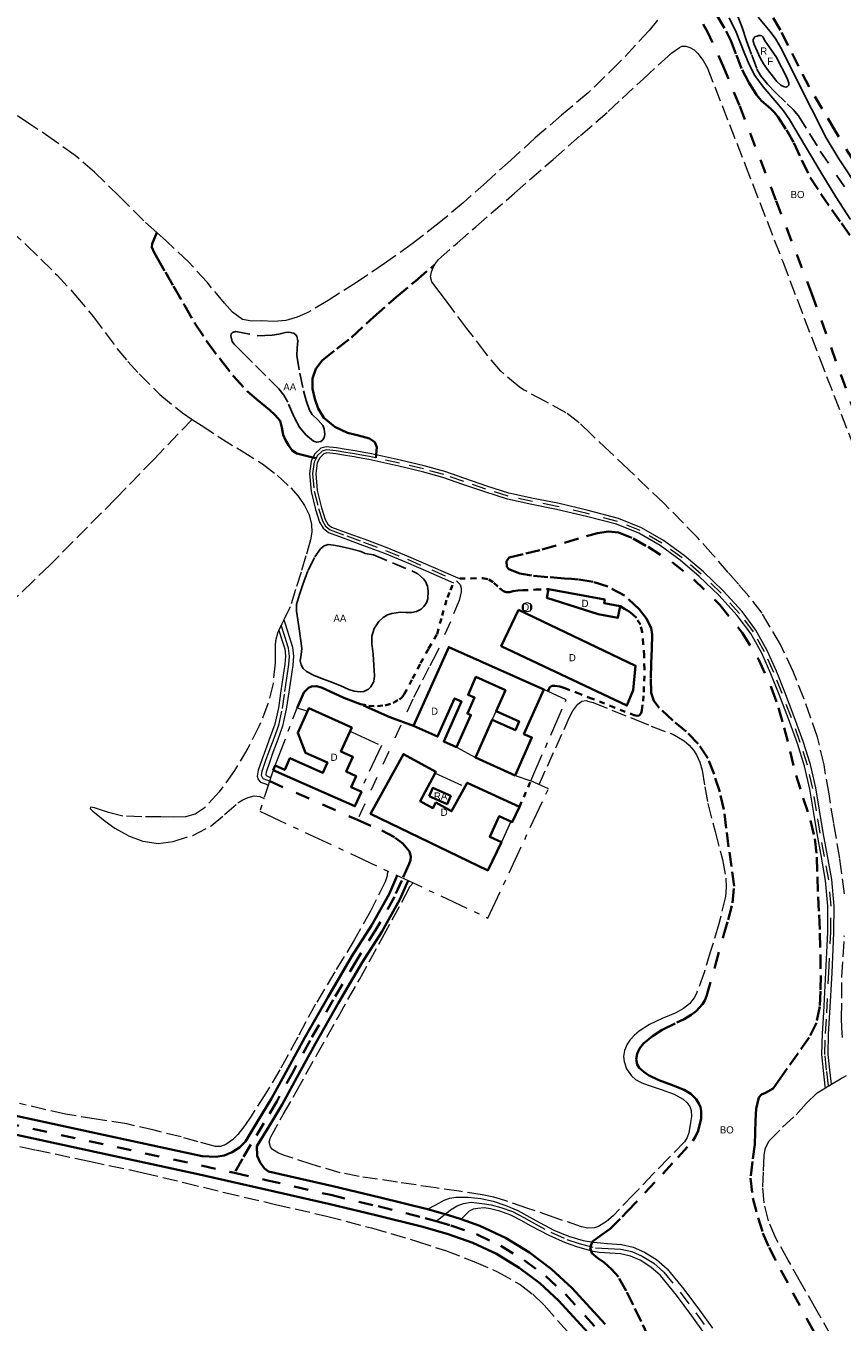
# Model space of a CAD drawing. Header units: metres. Extents: x 397317 to 400830, y 4588008 to 4590370.
# Tile 22 of 88: x 397915 to 398199, y 4588727 to 4589177. Entities that reach past the tile are written whole.
import ezdxf
from ezdxf.enums import TextEntityAlignment as Align

# ---------------------------------------------------------------- set-up
doc = ezdxf.new("R2010")
doc.units = ezdxf.units.M
doc.header["$MEASUREMENT"] = 0
for name, pattern in [('bt5mv20_nopinta', [10, 5, -5]), ('bt5mv20_tapia', [17.375, 10, -2.75, 1.875, -2.75]), ('bt5mv20_tlin1', [7, 5.25, -1.75]), ('bt5mv20_tlin6', [19.375, 10, -1.875, 1.875, -1.875, 1.875, -1.875]), ('bt5mv20_tlin7', [3.75, 1.875, -1.875])]:
    doc.linetypes.add(name, pattern=pattern)
for name, color, linetype, lineweight in [('ARB01_CN', 7, 'Continuous', 15), ('ARB01_LN', 7, 'Continuous', 15), ('COB01_CN', 7, 'Continuous', 15), ('COB01_LN', 7, 'Continuous', 15), ('DIP01_CN', 7, 'Continuous', 15), ('DIP01_LN', 7, 'Continuous', 15), ('EDI01_CN', 7, 'Continuous', 15), ('EDI01_LN', 7, 'Continuous', 15), ('ESP01_LN', 7, 'Continuous', 15), ('ESP02_LN', 7, 'Continuous', 15), ('FLU06_LN', 7, 'Continuous', 15), ('MAI01_CN', 7, 'Continuous', 15), ('MAI01_LN', 7, 'Continuous', 15), ('PAR01_LN', 7, 'Continuous', 15), ('RAI01_CN', 7, 'Continuous', 15), ('RAI01_LN', 7, 'Continuous', 15), ('RAM01_CN', 7, 'Continuous', 15), ('TAN01_LN', 7, 'Continuous', 15), ('VIA01_LN', 7, 'Continuous', 15), ('VIA04_LN', 7, 'Continuous', 15), ('VIA16_LN', 7, 'Continuous', 15), ('VIA19_LN', 7, 'Continuous', 15), ('VIA21_LN', 7, 'Continuous', 15), ('VIA23_LN', 7, 'Continuous', 15)]:
    doc.layers.add(name, color=color, linetype=linetype, lineweight=lineweight)
doc.styles.add('034', font='txt')

msp = doc.modelspace()

# ---------------------------------------------------------------- linework, layer by layer
at = {"layer": 'ARB01_LN', "color": 3, "linetype": 'bt5mv20_nopinta', "lineweight": 25}
for points in [[(397995.81, 4589069.47, 130.41), (397998.38, 4589069.57, 130.47), (398000.95, 4589069.67, 130.53), (398003.28, 4589070.1, 130.55), (398005.58, 4589070.62, 130.59), (398006.73, 4589070.7, 130.89), (398008.33, 4589070.44, 131.9), (398008.99, 4589070.03, 132.4), (398009.49, 4589069.36, 132.74), (398009.91, 4589067.7, 133.15), (398009.67, 4589065.13, 133.73), (398009.56, 4589062.6, 134.36), (398010.61, 4589056.45, 136.22), (398011.85, 4589050.3, 138.03), (398012.79, 4589046.95, 138.9), (398013.97, 4589043.64, 139.61), (398014.89, 4589042.14, 139.9), (398016.85, 4589040.23, 140.31), (398018.59, 4589038.28, 140.7), (398019.08, 4589037.14, 140.88), (398019.28, 4589035.15, 141.12), (398019.06, 4589034.18, 141.24), (398018.57, 4589033.34, 141.34), (398017.86, 4589032.79, 141.4), (398016.49, 4589032.47, 141.4), (398015.29, 4589032.83, 141.34), (398012.73, 4589035.08, 141.09), (398010.49, 4589037.76, 140.58), (398008.64, 4589041.14, 139.73), (398006.39, 4589046.37, 138.32), (398005.06, 4589048.82, 137.63), (398003.32, 4589051, 137.01), (397998.75, 4589055.58, 135.69), (397994.17, 4589060.16, 134.39), (397990.99, 4589063.34, 133.53), (397987.81, 4589066.53, 132.63), (397987.1, 4589067.55, 132.36), (397986.55, 4589069.45, 131.84), (397986.68, 4589070.22, 131.56), (397987.2, 4589070.66, 131.27), (397988.3, 4589070.98, 130.85), (397995.81, 4589069.47, 130.41)], [(398036.23, 4588993.33, 150.19), (398042.85, 4588990.55, 151.09), (398049.48, 4588987.78, 151.99), (398051.63, 4588986.68, 152.29), (398053.59, 4588985.03, 152.59), (398054.32, 4588984.02, 152.82), (398054.94, 4588982.41, 153.32), (398055.18, 4588980.76, 153.64), (398055.07, 4588978.05, 153.72), (398054.6, 4588976.68, 153.73), (398053.72, 4588975.37, 153.73), (398052.76, 4588974.48, 153.73), (398051.21, 4588973.69, 153.72), (398049.55, 4588973.31, 153.69), (398047.59, 4588973.34, 153.49), (398045.64, 4588973.4, 153.3), (398042.58, 4588972.94, 153.25), (398041.09, 4588972.44, 153.24), (398039.61, 4588971.59, 153.23), (398038.03, 4588970.2, 153.23), (398036.41, 4588967.78, 153.23), (398035.66, 4588965.05, 153.23), (398035.61, 4588962.54, 153.24), (398036.03, 4588958.78, 153.26), (398036.32, 4588955.02, 153.27), (398036.52, 4588951.23, 153.27), (398036.27, 4588949.35, 153.27), (398035.31, 4588947.48, 153.27), (398034.51, 4588946.67, 153.27), (398032.88, 4588945.87, 153.27), (398031.53, 4588945.69, 153.26), (398029.48, 4588945.93, 153.25), (398027.57, 4588946.54, 153.24), (398024.79, 4588947.75, 153.14), (398022, 4588948.95, 152.86), (398018.81, 4588950.15, 152.37), (398015.62, 4588951.38, 151.82), (398012.9, 4588952.79, 151.33), (398011.79, 4588953.78, 151.07), (398011, 4588955.07, 150.79), (398010.75, 4588956.49, 150.47), (398011.07, 4588958.64, 149.92), (398011.23, 4588960.78, 149.37), (398010.78, 4588964.22, 148.48), (398010.32, 4588967.66, 147.98), (398009.84, 4588970.7, 147.97), (398009.41, 4588973.75, 147.96), (398009.48, 4588976.08, 147.95), (398010.42, 4588979.55, 147.95), (398011.67, 4588983.01, 147.94), (398013.43, 4588987.93, 147.72), (398015.76, 4588992.68, 147.43), (398017.78, 4588995.47, 147.52), (398019.02, 4588996.47, 147.68), (398020.42, 4588996.91, 147.9), (398022.31, 4588996.74, 148.48), (398024.23, 4588996.3, 149.06), (398027.87, 4588995.57, 149.61), (398031.44, 4588994.57, 149.85), (398032.35, 4588994.21, 149.85), (398033.27, 4588993.85, 149.85), (398036.23, 4588993.33, 150.19)]]:
    msp.add_polyline3d(points, dxfattribs=at)
at = {"layer": 'COB01_LN', "color": 92, "linetype": 'bt5mv20_nopinta', "lineweight": 35}
for points in [[(398155.75, 4589180.77, 125.21), (398158.87, 4589175.41, 125.2), (398160.45, 4589172.15, 125.2), (398162.37, 4589167.05, 125.2), (398164.38, 4589161.97, 125.2), (398166.69, 4589157.49, 125.2), (398169.37, 4589153.23, 125.19), (398171.14, 4589151.2, 125.16), (398174.19, 4589148.5, 125.06), (398175.65, 4589147.1, 125.02), (398176.93, 4589145.54, 125), (398179.75, 4589141.12, 125.04), (398182.31, 4589136.54, 125.08), (398185.1, 4589130.49, 125.08), (398188.08, 4589124.55, 125.07), (398191.72, 4589118.85, 125.06), (398195.56, 4589113.27, 125.05), (398198.91, 4589108.58, 125.05), (398202.26, 4589103.9, 125.05)], [(398203.2, 4589130.14, 124.92), (398196.68, 4589140.79, 124.86), (398192.15, 4589148.38, 124.95), (398187.71, 4589156.02, 125.05), (398183.98, 4589163.19, 124.95), (398180.38, 4589170.43, 124.85), (398177.66, 4589175.74, 124.92), (398174.68, 4589180.91, 124.99)], [(398203.75, 4589041.88, 128.96), (398188.74, 4589083.74, 129.36), (398176.11, 4589116.65, 129.57), (398163.43, 4589149.54, 129.74), (398158.18, 4589162.35, 129.77), (398152.5, 4589174.97, 129.7), (398150.86, 4589177.8, 129.56)], [(398130.58, 4588771.59, 153.1), (398136.75, 4588778.16, 152.55), (398142, 4588783.81, 152.16), (398147.19, 4588789.59, 151.88), (398148.1, 4588790.91, 151.85), (398149.03, 4588793.15, 151.85), (398149.7, 4588795.48, 151.82), (398150.08, 4588797.23, 151.75), (398150.17, 4588799.95, 151.61), (398149.9, 4588801.3, 151.54), (398149.37, 4588802.59, 151.49), (398148.37, 4588804.11, 151.44), (398146.49, 4588805.96, 151.38), (398144.24, 4588807.39, 151.34), (398139.8, 4588809.08, 151.3), (398135.36, 4588810.66, 151.28), (398131.81, 4588812.48, 151.28), (398130.15, 4588813.62, 151.28), (398128.58, 4588815.05, 151.28), (398127.87, 4588816.14, 151.28), (398127.51, 4588818.02, 151.28), (398127.83, 4588819.83, 151.28), (398128.73, 4588821.71, 151.45), (398130.08, 4588823.4, 151.72), (398133.25, 4588825.99, 152.14), (398136.57, 4588828.22, 152.56), (398141.62, 4588830.74, 152.97), (398144.19, 4588831.95, 153.08), (398146.66, 4588833.42, 153.13), (398148.38, 4588834.75, 153.13), (398150.61, 4588837.1, 153.1), (398151.45, 4588838.45, 153.09), (398152.02, 4588839.91, 153.1), (398154.97, 4588850.43, 153.29), (398157.91, 4588860.95, 153.48), (398159.47, 4588866.49, 153.48), (398161.07, 4588872.31, 153.48), (398161.62, 4588878.17, 153.48), (398160.71, 4588884.99, 153.49), (398159.66, 4588891.82, 153.51), (398158.85, 4588898.31, 153.54), (398158.02, 4588904.81, 153.58), (398156.61, 4588910.99, 153.62), (398154.61, 4588917.06, 153.64), (398152.41, 4588922.66, 153.64), (398149.13, 4588927.67, 153.64), (398144.93, 4588931.93, 153.64), (398140.24, 4588935.74, 153.64), (398135.58, 4588940.16, 153.54), (398133.71, 4588942.59, 153.47), (398132.76, 4588945.4, 153.42), (398132.61, 4588950.53, 153.38), (398132.78, 4588955.67, 153.36), (398132.97, 4588960.63, 153.36), (398133.1, 4588965.59, 153.36), (398132.72, 4588968, 153.36), (398131.06, 4588971.35, 153.36), (398128.56, 4588974.48, 153.36), (398123.49, 4588979.15, 153.28), (398117.65, 4588982.27, 153.12), (398112.56, 4588983.9, 152.49), (398107.36, 4588984.78, 152.11), (398105, 4588984.95, 152.27), (398102.63, 4588985.12, 152.43), (398096.87, 4588985.61, 152.43), (398091.11, 4588986.1, 152.43), (398087.1, 4588986.9, 152.38), (398083.24, 4588988.4, 152.04), (398082.56, 4588989.21, 151.87), (398082.48, 4588991.12, 151.59), (398083.43, 4588992.4, 151.31), (398089.17, 4588993.79, 150.34), (398094.9, 4588995.16, 149.36), (398102.64, 4588997.51, 147.78), (398110.3, 4588999.85, 145.89), (398114.1, 4589000.91, 144.37), (398117.89, 4589001.46, 142.87), (398121.34, 4589001.05, 142.04), (398126.54, 4588998.97, 140.97), (398131.72, 4588996.06, 140.13), (398140.04, 4588990.79, 138.89), (398147.61, 4588984.79, 137.74), (398156.65, 4588975.97, 136.34), (398164.51, 4588966.08, 135.29), (398170.19, 4588956.8, 134.91), (398174.64, 4588946.95, 134.82), (398176.99, 4588940.13, 134.83), (398179.03, 4588933.24, 134.82), (398181.08, 4588924.91, 134.72), (398183.14, 4588916.59, 134.57), (398185.65, 4588908.78, 134.31), (398188.16, 4588900.93, 134.03), (398189.6, 4588894.6, 134.01), (398190.35, 4588888.2, 133.95), (398190.57, 4588881.35, 133.49)], [(398190.57, 4588881.35, 133.49), (398190.79, 4588874.49, 132.98), (398191.11, 4588868.13, 132.63), (398191.41, 4588861.77, 132.41), (398191.6, 4588854.43, 132.37), (398191.7, 4588847.08, 132.42), (398191.67, 4588841.69, 132.48), (398191.39, 4588836.31, 132.58), (398190.24, 4588830.68, 132.86), (398187.67, 4588825.54, 133.32), (398183.84, 4588820.12, 134.12), (398180, 4588814.75, 134.88), (398177.57, 4588811.29, 135.1), (398175.15, 4588807.82, 135.21), (398172.52, 4588806.34, 135.21), (398171.12, 4588805.71, 135.2), (398170.2, 4588804.65, 135.22), (398169.28, 4588800.73, 135.64), (398169.02, 4588796.73, 136.07), (398168.94, 4588792.53, 136.14), (398168.84, 4588788.35, 136.07), (398167.98, 4588782.47, 135.75), (398167.28, 4588776.6, 135.48), (398168.06, 4588769.72, 135.38), (398169.9, 4588762.89, 135.34), (398171.6, 4588757.57, 135.33), (398173.75, 4588752.49, 135.33), (398177.88, 4588744.63, 135.31), (398182.04, 4588736.82, 135.24), (398187.04, 4588727.51, 134.67), (398192.06, 4588718.22, 133.93)], [(398116.37, 4588747.27, 154.36), (398114.22, 4588748.88, 153.27), (398112.08, 4588750.51, 152.15), (398111.48, 4588752.55, 151.69), (398112.34, 4588754.6, 151.61), (398115.41, 4588756.78, 152.41), (398118.46, 4588759.01, 153.2), (398122.67, 4588763.21, 153.58), (398124.41, 4588765.03, 153.66), (398130.58, 4588771.59, 153.1)], [(398131.97, 4588721.12, 155.9), (398129.24, 4588726.84, 155.93), (398126.49, 4588732.55, 155.92), (398124.1, 4588737.47, 155.86), (398121.35, 4588742.29, 155.7), (398118.98, 4588744.97, 155.23), (398116.37, 4588747.27, 154.36)]]:
    msp.add_polyline3d(points, dxfattribs=at)
at = {"layer": 'DIP01_LN', "color": 6, "linetype": 'Continuous', "lineweight": 15}
msp.add_polyline3d([(398091.15, 4588974.62, 158.66), (398090.56, 4588973.8, 158.66), (398089.61, 4588973.48, 158.66), (398088.64, 4588973.78, 158.66), (398088.04, 4588974.59, 158.66), (398088.03, 4588975.6, 158.66), (398088.62, 4588976.42, 158.66), (398089.58, 4588976.74, 158.66), (398090.54, 4588976.44, 158.66), (398091.14, 4588975.63, 158.66), (398091.15, 4588974.62, 158.66)], dxfattribs=at)
at = {"layer": 'EDI01_LN', "color": 1, "linetype": 'Continuous', "lineweight": 35}
for points in [[(398097.09, 4588981.45, 156.37), (398116.59, 4588977.78, 156.18), (398116.36, 4588976.57, 156.17), (398121.94, 4588975.52, 154.85), (398121.18, 4588971.47, 154.85), (398114.35, 4588972.75, 156.27), (398096.51, 4588978.37, 156.24), (398097.09, 4588981.45, 156.37)], [(398086.67, 4588974.25, 158.89), (398127.33, 4588954.8, 158.89), (398126.45, 4588946.24, 158.89), (398124.31, 4588940.94, 158.89), (398080.64, 4588961.64, 158.89), (398086.67, 4588974.25, 158.89)], [(398065.09, 4588926.45, 155.84), (398060.64, 4588928.43, 155.84), (398066.83, 4588942.33, 158.81), (398064.4, 4588943.41, 158.81), (398058.5, 4588930.17, 158.26), (398050.14, 4588933.9, 157.62), (398062.35, 4588961.29, 158.23), (398095.44, 4588946.54, 158.4), (398088.53, 4588931.03, 157.23), (398091.31, 4588929.79, 155.21), (398085.46, 4588916.67, 155.21), (398071.62, 4588922.84, 158.71), (398077.41, 4588935.92, 159.14), (398085.52, 4588932.33, 159.14), (398086.86, 4588935.36, 159.14), (398078.81, 4588938.93, 159.14), (398082.08, 4588946.31, 159.17), (398071.83, 4588950.88, 159.15), (398069.08, 4588944.7, 159.07), (398071.35, 4588943.69, 155.75), (398068.88, 4588938.15, 155.88), (398070.07, 4588937.62, 155.84), (398065.09, 4588926.45, 155.84)], [(398001.28, 4588918.48, 155.83), (398001.98, 4588920.08, 155.83), (398005.35, 4588918.59, 157.52), (398007.14, 4588922.64, 157.52), (398018.62, 4588917.58, 160.58), (398020.19, 4588921.13, 158.85), (398012.53, 4588924.5, 156.39), (398009.87, 4588931.47, 156.28), (398013.31, 4588939.03, 156.28), (398013.77, 4588940.03, 156.28), (398028.62, 4588933.26, 156.28), (398028.07, 4588932.05, 156.45), (398024.86, 4588925.02, 157.43), (398029.04, 4588923.11, 156.74), (398026.7, 4588917.98, 158.34), (398030.15, 4588916.41, 158.34), (398028.42, 4588912.62, 161.77), (398031.57, 4588911.19, 161.77), (398032, 4588910.99, 161.77), (398029.76, 4588905.92, 162.07), (398001.28, 4588918.48, 155.83)], [(398057.68, 4588917.39, 157.8), (398052.37, 4588907.75, 159.25), (398056.86, 4588905.27, 159.25), (398057.93, 4588907.2, 156.87), (398063.36, 4588904.21, 157.75), (398068.07, 4588912.75, 157.9), (398068.82, 4588914.1, 157.92), (398086.92, 4588905.71, 157.57), (398084.47, 4588900.43, 157.47), (398083.95, 4588900.67, 157.47), (398079.95, 4588902.53, 157.46), (398076.6, 4588895.32, 159.6), (398080.68, 4588893.43, 159.54), (398075.94, 4588883.63, 159.38), (398035.2, 4588903.35, 159.33), (398046.63, 4588924.07, 157.73), (398057.93, 4588917.84, 157.73), (398057.68, 4588917.39, 157.8)]]:
    msp.add_polyline3d(points, dxfattribs=at)
at = {"layer": 'ESP01_LN', "color": 132, "linetype": 'bt5mv20_tlin6', "lineweight": 35}
msp.add_polyline3d([(398050.14, 4588933.9, 153.65), (398041.84, 4588936.9, 153.58), (398031.65, 4588941.43, 153.15), (398025.92, 4588943.63, 153.51), (398018.12, 4588947.25, 153.54), (398016.42, 4588947.68, 153.54), (398014.67, 4588947.55, 153.54), (398013.57, 4588947.07, 153.54), (398011.98, 4588945.49, 153.54), (398010.88, 4588943.08, 153.54), (398009.64, 4588940.13, 153.54)], dxfattribs=at)
at = {"layer": 'ESP02_LN', "color": 254, "linetype": 'bt5mv20_tlin7', "lineweight": 35}
for points in [[(398031.65, 4588941.43, 153.15), (398034.56, 4588940.82, 153.15), (398037.56, 4588940.74, 153.15), (398040.29, 4588941.01, 153.15), (398042.99, 4588941.86, 153.15), (398045.23, 4588943.1, 153.15), (398046.16, 4588943.91, 153.15), (398046.9, 4588944.9, 153.15), (398049.79, 4588950.29, 153.15), (398052.59, 4588955.7, 153.15), (398055.36, 4588960.77, 153.03), (398058.36, 4588965.78, 152.88), (398060.05, 4588972.19, 153.08), (398061.92, 4588978.54, 153.23), (398062.93, 4588981.1, 153.24), (398064.01, 4588983.64, 153.23)], [(398066.17, 4588985.05, 153.23), (398070.15, 4588985.14, 153.13), (398074.14, 4588985.23, 153.03), (398076.25, 4588984.8, 152.85), (398078.07, 4588983.62, 152.7), (398079.98, 4588981.73, 152.7), (398081.36, 4588980.71, 152.71), (398082.35, 4588980.34, 152.71), (398083.45, 4588980.32, 152.7), (398084.75, 4588980.69, 152.7), (398086.42, 4588980.9, 152.7), (398088.1, 4588981.02, 152.7), (398092.59, 4588981.23, 152.7), (398097.09, 4588981.45, 152.7)], [(398096.79, 4588945.9, 152.92), (398097.11, 4588946.57, 152.92), (398097.43, 4588947.25, 152.92), (398098.2, 4588947.77, 152.92), (398099.23, 4588947.8, 152.92), (398101, 4588947.51, 152.92), (398102.73, 4588947.01, 152.92), (398107.03, 4588945.34, 152.92), (398111.32, 4588943.67, 152.92), (398118.5, 4588940.86, 152.92), (398125.68, 4588938.05, 152.92), (398126.78, 4588937.58, 152.92), (398127.91, 4588937.32, 152.92), (398128.62, 4588937.53, 152.92), (398129.24, 4588938.34, 152.92), (398129.48, 4588939.36, 152.92), (398129.92, 4588942.5, 152.92), (398130.18, 4588945.64, 152.92), (398130.31, 4588949.45, 152.92), (398130.44, 4588953.27, 152.92), (398130.44, 4588953.64, 152.92), (398130.26, 4588958.34, 152.92), (398130.02, 4588962.44, 152.96), (398129.63, 4588966.53, 152.99), (398128.98, 4588969.06, 152.99), (398127.62, 4588971.38, 152.99), (398126.42, 4588972.64, 152.99), (398125.05, 4588973.63, 152.99), (398123.49, 4588974.57, 152.99), (398121.94, 4588975.52, 152.99)], [(398086.92, 4588905.71, 153.37), (398090.87, 4588914.72, 153.37)]]:
    msp.add_polyline3d(points, dxfattribs=at)
at = {"layer": 'FLU06_LN', "color": 202, "linetype": 'bt5mv20_nopinta', "lineweight": 25}
msp.add_polyline3d([(398162.68, 4589181.21, 124.35), (398164.33, 4589176.61, 124.35), (398165.94, 4589172.01, 124.35), (398167.69, 4589167.09, 124.35), (398169.52, 4589162.19, 124.35), (398170.71, 4589159.95, 124.35), (398173.15, 4589156.97, 124.35), (398175.81, 4589154.14, 124.35), (398180.06, 4589150.15, 124.35), (398182.16, 4589148.15, 124.35), (398183.98, 4589145.91, 124.35), (398187.81, 4589139.79, 124.35), (398191.56, 4589133.64, 124.35), (398200.73, 4589120.16, 124.35)], dxfattribs=at)
at = {"layer": 'MAI01_LN', "color": 150, "linetype": 'Continuous', "lineweight": 25}
for points in [[(398159.92, 4589180, 124.55), (398162.32, 4589175.08, 124.55), (398165.31, 4589167.38, 124.55), (398166.91, 4589163.6, 124.55), (398168.84, 4589159.98, 124.55), (398171.66, 4589156.04, 124.55), (398176.41, 4589150.49, 124.55), (398178.72, 4589147.67, 124.55), (398180.79, 4589144.68, 124.55), (398186.42, 4589135.26, 124.48), (398192.05, 4589125.83, 124.38), (398197, 4589117.84, 124.34), (398202.08, 4589109.93, 124.32)], [(398169.99, 4589180.26, 124.37), (398174.12, 4589175.22, 124.37), (398176.04, 4589172.61, 124.37), (398177.73, 4589169.84, 124.37), (398180.58, 4589164.15, 124.37), (398183.35, 4589158.44, 124.37), (398188.47, 4589148.37, 124.37), (398193.64, 4589138.33, 124.37), (398197.96, 4589130.99, 124.36), (398205.07, 4589120.32, 124.34)], [(398168.82, 4589173.38, 124.35), (398168.43, 4589172.96, 124.35), (398168.22, 4589172.39, 124.35), (398168.21, 4589171.91, 124.35), (398168.59, 4589170.75, 124.35), (398170.64, 4589166.06, 124.35), (398171.83, 4589164.07, 124.35), (398173.22, 4589162.08, 124.35), (398175.26, 4589159.38, 124.35), (398176.43, 4589157.93, 124.35), (398177.84, 4589156.57, 124.35), (398178.75, 4589156.12, 124.35), (398179.58, 4589155.95, 124.35), (398180.19, 4589156.12, 124.35)], [(398168.82, 4589173.38, 124.35), (398169.55, 4589173.7, 124.35), (398170.11, 4589173.88, 124.35), (398170.71, 4589173.88, 124.35), (398171.25, 4589173.74, 124.35), (398171.6, 4589173.43, 124.35), (398172.38, 4589171.89, 124.35), (398176.17, 4589166.42, 124.35), (398180.03, 4589159.1, 124.35), (398180.57, 4589157.32, 124.35), (398180.57, 4589156.61, 124.35), (398180.49, 4589156.47, 124.35), (398180.19, 4589156.12, 124.35)]]:
    msp.add_polyline3d(points, dxfattribs=at)
at = {"layer": 'PAR01_LN', "color": 3, "linetype": 'bt5mv20_tlin1', "lineweight": 15}
for points in [[(398134.93, 4589179.18, 129.23), (398132.01, 4589175.6, 129.23), (398121.67, 4589164.47, 129.19), (398110.83, 4589153.97, 129.11), (398101.6, 4589146.13, 129.04), (398092.42, 4589138.25, 128.97), (398083.94, 4589130.56, 128.84), (398075.45, 4589122.87, 128.71), (398067.33, 4589115.72, 128.7), (398059.07, 4589108.72, 128.83), (398049.69, 4589101.47, 129.12), (398040.03, 4589094.57, 129.42), (398030.33, 4589088.04, 129.6), (398020.41, 4589081.77, 129.78), (398013.36, 4589077.59, 130.19), (398009.65, 4589075.91, 130.41), (398005.73, 4589074.76, 130.51), (398001.51, 4589074.45, 130.51), (397997.29, 4589074.63, 130.51), (397993.95, 4589074.58, 130.51), (397990.63, 4589075.17, 130.51), (397987.2, 4589077.64, 130.51), (397984.42, 4589080.83, 130.51), (397978.32, 4589088.09, 130.58), (397972.02, 4589095.12, 130.67), (397964.2, 4589102.32, 130.57), (397960.86, 4589105.38, 130.52), (397956.36, 4589109.49, 130.46), (397947.81, 4589117.99, 130.68), (397939.18, 4589126.42, 130.88), (397932.45, 4589132.12, 130.88), (397925.33, 4589137.3, 130.88), (397916.75, 4589143.06, 130.88), (397908.15, 4589148.78, 130.88)], [(398200.01, 4588875.45, 130.18), (398198.34, 4588887.79, 130.06), (398196.23, 4588900.08, 130.02), (398194.58, 4588910.22, 129.99), (398192.87, 4588920.34, 129.97), (398190.6, 4588929.96, 129.95), (398188.25, 4588936.56, 129.91), (398185.9, 4588943.16, 129.87), (398182.11, 4588952.79, 129.86), (398177.72, 4588962.21, 129.87), (398171.3, 4588973.07, 129.82), (398166.68, 4588978.97, 129.8), (398163.11, 4588983.09, 129.94), (398159.54, 4588987.2, 130.08), (398154.23, 4588993.32, 130.13), (398148.86, 4588999.38, 130.08), (398137.05, 4589011.4, 130.1), (398124.83, 4589023, 130.11), (398118.38, 4589029.13, 130.11), (398111.89, 4589035.23, 130.11), (398107.75, 4589039.27, 130.11), (398103.18, 4589042.72, 130.11), (398095.79, 4589046.74, 130.08), (398088.4, 4589050.75, 130.03), (398086.8, 4589051.7, 130.07), (398080.5, 4589057.13, 130.4), (398075.16, 4589063.5, 130.75), (398068.71, 4589072.02, 131.01), (398062.27, 4589080.54, 131.16), (398059.37, 4589084.38, 131.16), (398056.49, 4589088.24, 131.16), (398056.03, 4589089.94, 131.19), (398056.39, 4589091.76, 131.21), (398057.35, 4589094.02, 131.21), (398057.43, 4589094.13, 131.21), (398058.8, 4589095.95, 131.22), (398065.28, 4589101.67, 131.32), (398071.78, 4589107.36, 131.43), (398085.21, 4589119.08, 131.61), (398098.64, 4589130.79, 131.54), (398108.22, 4589139.12, 131.3), (398117.8, 4589147.45, 131.05), (398122.69, 4589151.93, 131.05), (398130.07, 4589158.81, 131.04), (398137.46, 4589165.69, 131.04), (398139.94, 4589167.82, 131.04), (398142.57, 4589169.76, 131.04), (398143.4, 4589170.12, 131.04), (398144.83, 4589170.17, 131.04), (398146.2, 4589169.75, 131.04), (398147.69, 4589168.86, 131.04), (398148.97, 4589167.65, 131.04), (398150.86, 4589165.18, 131.04), (398152.29, 4589162.53, 131.03), (398165.44, 4589128.92, 130.65), (398178.49, 4589095.27, 130.22), (398191.24, 4589061.86, 129.85), (398204.14, 4589028.5, 129.49)], [(397872.72, 4589134.25, 146.19), (397873.89, 4589133.8, 146.22), (397880.44, 4589130.19, 146.11), (397884.68, 4589125.96, 145.99), (397887.93, 4589124.42, 145.95), (397896.21, 4589117.62, 145.84), (397904.48, 4589110.82, 145.73), (397915.6, 4589101, 145.52), (397926.18, 4589090.57, 145.32), (397932.63, 4589083.54, 145.51), (397938.72, 4589076.2, 145.74), (397942.85, 4589070.65, 145.74), (397946.97, 4589065.1, 145.74), (397950.74, 4589060.58, 145.74), (397954.71, 4589056.22, 145.74), (397961.93, 4589049.06, 145.87), (397969.81, 4589042.69, 146.02), (397973.19, 4589040.42, 146.03)], [(397973.19, 4589040.42, 146.03), (397959.9, 4589026.65, 146.61), (397946.6, 4589012.87, 147.5), (397923.62, 4588989.77, 148.34), (397917.85, 4588984.14, 148.48), (397904.36, 4588971.11, 148.73)], [(397973.19, 4589040.42, 146.03), (397976.25, 4589038.37, 146.03), (397982.76, 4589034.17, 146.03), (397990.17, 4589029.57, 146.07), (397997.58, 4589024.94, 146.11), (398002.7, 4589021.03, 146.12), (398007.44, 4589016.58, 146.11), (398009.98, 4589013.72, 146.1), (398012.17, 4589010.52, 146.09), (398013.78, 4589007.29, 146.08), (398014.65, 4589003.9, 146.08), (398014.76, 4589001.22, 146.08), (398014.33, 4588998.58, 146.08), (398012.69, 4588992.95, 146.36), (398011, 4588987.33, 146.75), (398009.13, 4588981.27, 146.98), (398007.23, 4588975.22, 147.22), (398005, 4588970.69, 147.45), (398004.37, 4588969.4, 147.51), (398003.23, 4588967.09, 147.62), (398002.94, 4588966.5, 147.65), (398002.14, 4588963.43, 147.75), (398002.05, 4588961.71, 147.77), (398002.03, 4588959.99, 147.78), (398002.02, 4588957.88, 147.8), (398002, 4588955.77, 147.83), (398001.27, 4588948.57, 148.08), (397999.52, 4588941.48, 148.36), (397996.39, 4588933.64, 148.34), (397992.51, 4588926.14, 148.36), (397987.89, 4588918.34, 148.72), (397982.5, 4588910.93, 149.15), (397977.28, 4588905.24, 149.58), (397974.22, 4588903.19, 149.78), (397970.79, 4588902.26, 149.91), (397966.51, 4588902.16, 150), (397962.23, 4588902.22, 150.09), (397955.61, 4588902.29, 150.23), (397948.99, 4588902.51, 150.37), (397944.05, 4588903.73, 150.61), (397939.22, 4588905.42, 150.96), (397937.82, 4588905.58, 151.07), (397937.69, 4588905.16, 151.2), (397938.58, 4588904.18, 151.49), (397939.74, 4588903.25, 151.69), (397942.91, 4588900.71, 151.96), (397946.25, 4588898.33, 152.23), (397951.06, 4588895.68, 152.6), (397956.13, 4588893.74, 152.97), (397961.33, 4588893.02, 153.3), (397966.55, 4588893.66, 153.58), (397973.35, 4588895.81, 153.8), (397979.75, 4588899.16, 153.85), (397984.45, 4588903.09, 153.84), (397989.05, 4588907.07, 153.84), (397990.79, 4588908.16, 153.84), (397992.65, 4588909.03, 153.84), (397994.7, 4588909.52, 153.84), (397996.72, 4588909.27, 153.84), (397998.14, 4588908.68, 153.84)], [(398093.76, 4588913.49, 152.96), (398104.28, 4588936.67, 152.81), (398105.49, 4588939.09, 152.81), (398107.22, 4588941.38, 152.81), (398108.61, 4588942.42, 152.81), (398110.14, 4588942.71, 152.81), (398111.04, 4588942.39, 152.81), (398112.62, 4588941.97, 152.81), (398126.97, 4588936.19, 152.8), (398132.75, 4588933.8, 152.78), (398140.26, 4588930.97, 152.76), (398144.19, 4588928.65, 152.59), (398145.93, 4588927.16, 152.48), (398147.49, 4588925.38, 152.43), (398148.55, 4588923.76, 152.43), (398149.7, 4588921.2, 152.42), (398150.44, 4588918.51, 152.42), (398151.42, 4588912.7, 152.42), (398152.43, 4588906.91, 152.42), (398154.95, 4588897.18, 152.45), (398157.49, 4588887.43, 152.48), (398158.67, 4588880.97, 152.48), (398158.85, 4588877.72, 152.48), (398158.56, 4588874.52, 152.48), (398156.27, 4588865.03, 152.57), (398153.43, 4588855.6, 152.66), (398151.15, 4588848.18, 152.65), (398148.52, 4588840.85, 152.65), (398147.71, 4588839.3, 152.66), (398146.03, 4588837.29, 152.68), (398143.96, 4588835.6, 152.69), (398141.11, 4588833.97, 152.7), (398136.61, 4588832.11, 152.72), (398132.21, 4588830.02, 152.73), (398128.61, 4588827.74, 152.75), (398126.93, 4588826.35, 152.76), (398125.31, 4588824.58, 152.77), (398124.36, 4588823.17, 152.76), (398123.47, 4588821.03, 152.73), (398123.17, 4588818.89, 152.7), (398123.3, 4588817.2, 152.69), (398124.13, 4588814.67, 152.69), (398125.88, 4588812.19, 152.7), (398127.28, 4588810.96, 152.74), (398129.46, 4588809.83, 152.83), (398131.73, 4588808.96, 152.9), (398136.26, 4588807.46, 152.89), (398140.8, 4588805.89, 152.81), (398143.87, 4588804.16, 152.7), (398145.17, 4588802.99, 152.65), (398146.22, 4588801.5, 152.61), (398146.7, 4588800.15, 152.59), (398146.73, 4588798.06, 152.58), (398146.39, 4588795.99, 152.56), (398145.81, 4588792.45, 152.49), (398145.27, 4588790.76, 152.46), (398144.33, 4588789.29, 152.44), (398138.9, 4588783.66, 152.65), (398133.46, 4588778.17, 152.92), (398126.53, 4588770.89, 153.03), (398119.59, 4588763.6, 153.11), (398117.23, 4588761.52, 153.12), (398114.49, 4588759.88, 153.13), (398113.04, 4588759.4, 153.17), (398110.77, 4588759.25, 153.27), (398108.56, 4588759.68, 153.35), (398099.07, 4588762.98, 153.52), (398089.56, 4588766.26, 153.72), (398081.87, 4588768.87, 153.97), (398077.99, 4588770.04, 154.1), (398074.03, 4588770.88, 154.22), (398065.97, 4588772.07, 154.44), (398057.91, 4588773.25, 154.63), (398044.56, 4588775.23, 154.86), (398031.22, 4588777.22, 155), (398024.63, 4588778.55, 155.04), (398014.93, 4588781.39, 155.07), (398005.28, 4588784.56, 155.07), (398003.14, 4588785.31, 155.06), (398001.14, 4588786.58, 155.05), (398000.41, 4588787.53, 155.05), (397999.96, 4588789.22, 155.06), (398000.34, 4588790.82, 155.05), (398004.82, 4588798.73, 154.96), (398009.3, 4588806.64, 154.87), (398016.48, 4588819.52, 154.45), (398023.89, 4588832.62, 154.16), (398031.3, 4588845.73, 153.88), (398039.36, 4588860.35, 153.57), (398047.35, 4588875.02, 153.26), (398048.98, 4588878.11, 153.25), (398049.97, 4588879.27, 153.25)], [(398041.02, 4588883.46, 153.72), (398040.92, 4588881.72, 153.72), (398040.31, 4588879.68, 153.72), (398035.16, 4588869.46, 153.72), (398029.62, 4588859.63, 153.73), (398022.78, 4588848.38, 153.73), (398016.02, 4588837.09, 153.73), (398009.84, 4588825.68, 153.78), (398003.66, 4588814.26, 154.16), (397998.74, 4588806.14, 154.69), (397993.62, 4588798.14, 155.25), (397991.42, 4588794.93, 155.49), (397989.06, 4588791.81, 155.72), (397987.2, 4588789.91, 155.76), (397984.88, 4588788.4, 155.75), (397983.06, 4588787.7, 155.78), (397981.24, 4588787.69, 155.82), (397975.29, 4588789.32, 155.95), (397969.33, 4588790.96, 156.08), (397959.9, 4588793.29, 156.15), (397950.42, 4588795.5, 156.08), (397939.78, 4588797.2, 155.78), (397929.12, 4588798.84, 155.48), (397913.13, 4588802.57, 155.73)], [(398199.29, 4588825.59, 131.27), (398199.05, 4588828.91, 131.26), (398198.97, 4588832.24, 131.25), (398199.01, 4588839.44, 131.05), (398199.09, 4588846.64, 130.86), (398199.92, 4588861.05, 130.49)], [(398195.34, 4588721.84, 131.29), (398190.02, 4588731.17, 131.94), (398184.7, 4588740.49, 132.7), (398180.37, 4588748.14, 133.1), (398176.08, 4588755.83, 133.48), (398173.54, 4588761.77, 133.77), (398171.99, 4588768.07, 133.99), (398171.55, 4588773.63, 134.03), (398171.78, 4588779.22, 133.99), (398171.99, 4588784.6, 134), (398172.52, 4588787.2, 133.98), (398173.81, 4588789.57, 133.92), (398178.44, 4588794.36, 133.45), (398183.16, 4588798.71, 132.84), (398186.68, 4588802.65, 132.43), (398190.5, 4588806.27, 132.08), (398193.36, 4588808.08, 132.06), (398194.37, 4588808.71, 132.05), (398194.49, 4588808.79, 132.05), (398195.39, 4588809.31, 132.06), (398198.57, 4588811.14, 132.08), (398200.61, 4588812.3, 132.02)], [(397892.76, 4588792.17, 159.72), (397918.66, 4588786.48, 159), (397937.39, 4588782.55, 159.09), (397956.09, 4588778.52, 159.2), (397970.25, 4588775.13, 159.17), (397984.4, 4588771.64, 159.04), (398002.13, 4588767.54, 158.71), (398019.86, 4588763.45, 158.32), (398035.54, 4588759.33, 157.94), (398051.12, 4588754.77, 157.57), (398061.19, 4588751.44, 157.36), (398071.13, 4588747.71, 157.17), (398079.37, 4588744.11, 156.89), (398087.21, 4588739.64, 156.66), (398091.62, 4588736.3, 156.65), (398095.56, 4588732.45, 156.66), (398106.64, 4588719.96, 156.57)]]:
    msp.add_polyline3d(points, dxfattribs=at)
at = {"layer": 'RAI01_LN', "color": 202, "linetype": 'Continuous', "lineweight": 35}
msp.add_polyline3d([(398055.5, 4588909.47, 154.16), (398061.81, 4588906.64, 154.16), (398063.09, 4588909.5, 154.16), (398056.78, 4588912.33, 154.16), (398055.5, 4588909.47, 154.16)], dxfattribs=at)
at = {"layer": 'TAN01_LN', "color": 1, "linetype": 'bt5mv20_tapia', "lineweight": 15}
for points in [[(398090.87, 4588914.72, 154.49), (398103.18, 4588942.88, 154.48), (398095.44, 4588946.54, 154.48)], [(398001.98, 4588920.08, 155.89), (398009.64, 4588940.13, 155.89), (398013.31, 4588939.03, 155.8)], [(398077.41, 4588935.92, 156.5), (398078.81, 4588938.93, 156.5)], [(398028.07, 4588932.05, 154.85), (398028.78, 4588931.69, 154.85), (398038.98, 4588927.05, 154.85), (398031.57, 4588911.19, 155)], [(398065.09, 4588926.45, 155.05), (398071.62, 4588922.84, 155.05)], [(398001.28, 4588918.48, 154.44), (397996.71, 4588904.22, 154.29), (398075.98, 4588867.08, 154.09), (398097.03, 4588912, 154.09), (398090.87, 4588914.72, 154.49)], [(398057.68, 4588917.39, 156), (398068.07, 4588912.75, 156)], [(398085.46, 4588916.67, 154.12), (398090.87, 4588914.72, 154.49)], [(398083.95, 4588900.67, 156.05), (398080.68, 4588893.43, 156.05)]]:
    msp.add_polyline3d(points, dxfattribs=at)
at = {"layer": 'VIA01_LN', "color": 6, "linetype": 'bt5mv20_nopinta', "lineweight": 35}
for points in [[(398000.12, 4588914.6, 153.6), (398030.66, 4588901.19, 153.74), (398039.05, 4588897.5, 153.78), (398043.73, 4588895.01, 153.82), (398046.38, 4588892.94, 153.83), (398048.67, 4588890.21, 153.85), (398049.2, 4588888.47, 153.89), (398049.03, 4588887.23, 153.96), (398048.55, 4588885.87, 154.11), (398046.02, 4588880.15, 154.11), (398043.49, 4588874.42, 154.11), (398037.3, 4588863.4, 154.09), (398030.51, 4588852.69, 154.05), (398022.23, 4588838.66, 153.96), (398014.14, 4588824.54, 154.05), (398008.36, 4588813.89, 154.61), (398002.56, 4588803.28, 155.24), (397998.07, 4588795.79, 155.56), (397993.53, 4588788.35, 156.16), (397990.7, 4588783.4, 156.83), (397987.87, 4588778.45, 157.2)], [(397837.25, 4588813.2, 158.27), (397839.91, 4588812.35, 158.29), (397853.86, 4588808.38, 158.37), (397856.32, 4588807.79, 158.35), (397876.01, 4588803.03, 158.16), (397882.59, 4588801.54, 158.07), (397898.24, 4588798, 157.84), (397937.3, 4588789.52, 157.57), (397976.36, 4588781.03, 157.32), (397987.87, 4588778.45, 157.2)], [(397987.87, 4588778.45, 157.2), (397998.87, 4588775.98, 157.09), (398021.34, 4588770.79, 156.76), (398037.79, 4588766.85, 156.44), (398054.2, 4588762.77, 156.09), (398057.97, 4588761.69, 156.05), (398063.14, 4588760.21, 156), (398071.96, 4588757.14, 155.88), (398080.52, 4588753.11, 155.5), (398088.61, 4588748.1, 155.04), (398096.07, 4588742.55, 154.74), (398102.91, 4588736.29, 154.47), (398114.42, 4588723.75, 154.01)]]:
    msp.add_polyline3d(points, dxfattribs=at)
at = {"layer": 'VIA04_LN', "color": 1, "linetype": 'Continuous', "lineweight": 35}
for points in [[(397898.93, 4588801.12, 157.84), (397937.98, 4588792.64, 157.57), (397976.58, 4588784.25, 157.32), (397981.33, 4588784, 156.78), (397984.31, 4588784.54, 156.78), (397987.11, 4588785.67, 156.64), (397989.61, 4588787.35, 156.37), (397991.62, 4588789.27, 156.18), (397991.71, 4588789.42, 156.16), (397996.27, 4588796.88, 155.56), (398000.73, 4588804.33, 155.24), (398006.51, 4588814.9, 154.61), (398012.3, 4588825.57, 154.05), (398020.41, 4588839.72, 153.96), (398028.71, 4588853.79, 154.05), (398035.49, 4588864.48, 154.09), (398041.6, 4588875.37, 154.11), (398044.09, 4588881, 154.11), (398044.46, 4588881.85, 154.11)], [(398048.29, 4588880.05, 154.11), (398047.95, 4588879.29, 154.11), (398045.38, 4588873.47, 154.11), (398039.11, 4588862.32, 154.09), (398032.31, 4588851.59, 154.05), (398024.06, 4588837.6, 153.96), (398015.98, 4588823.51, 154.05), (398010.21, 4588812.89, 154.61), (398004.39, 4588802.23, 155.24), (397999.88, 4588794.7, 155.56), (397995.64, 4588787.76, 156.12), (397995.72, 4588784.41, 156.18), (397996.76, 4588782.07, 156.18), (397998.36, 4588780.05, 156.18), (397999.65, 4588778.97, 157.08), (398022.07, 4588773.9, 156.76), (398038.54, 4588769.95, 156.44), (398055.03, 4588765.86, 156.09), (398061.1, 4588764.12, 156.03), (398064.11, 4588763.25, 156), (398066.67, 4588762.36, 155.97), (398073.17, 4588760.1, 155.88), (398082.05, 4588755.92, 155.5), (398090.41, 4588750.75, 155.04), (398098.11, 4588745.01, 154.74), (398105.17, 4588738.55, 154.47), (398116.79, 4588725.89, 154.01)], [(397897.55, 4588794.88, 157.84), (397936.62, 4588786.39, 157.57), (397975.67, 4588777.91, 157.32), (397998.16, 4588772.86, 157.09), (398020.61, 4588767.68, 156.76), (398037.03, 4588763.74, 156.44), (398053.37, 4588759.68, 156.09), (398062.18, 4588757.16, 156), (398070.75, 4588754.18, 155.88), (398079, 4588750.29, 155.5), (398086.81, 4588745.45, 155.04), (398094.03, 4588740.08, 154.74), (398100.65, 4588734.03, 154.47), (398112.04, 4588721.61, 154.01)]]:
    msp.add_polyline3d(points, dxfattribs=at)
at = {"layer": 'VIA16_LN', "color": 42, "linetype": 'bt5mv20_nopinta', "lineweight": 15}
for points in [[(398194.37, 4588808.71, 132.05), (398194.37, 4588808.72, 132.05), (398193.75, 4588814.17, 131.64), (398193.15, 4588819.63, 131.15), (398193.35, 4588826.88, 130.94), (398193.8, 4588834.16, 130.88), (398194.56, 4588848.12, 130.77), (398195.21, 4588862.09, 130.67), (398195.3, 4588871.2, 130.75), (398194.47, 4588880.31, 131.03), (398193, 4588888.46, 131.4), (398191.51, 4588896.6, 131.78), (398190.23, 4588904.36, 132.09), (398188.96, 4588912.12, 132.29), (398187.11, 4588920.21, 132.33), (398184.6, 4588928.14, 132.36), (398181.49, 4588936.68, 132.51), (398178.27, 4588945.18, 132.71), (398175.34, 4588952.44, 132.8), (398172.17, 4588959.61, 132.92), (398168.27, 4588966.55, 133.28), (398163.51, 4588972.99, 133.75), (398157.06, 4588980.02, 134.34), (398150.18, 4588986.64, 134.97), (398143.51, 4588992.29, 135.72), (398136.41, 4588997.44, 136.6), (398128.96, 4589001.8, 137.52), (398121, 4589004.98, 138.44), (398110.55, 4589007.72, 139.62), (398100.02, 4589010.19, 140.77), (398091.5, 4589011.85, 141.18), (398083.03, 4589013.7, 141.17), (398075.3, 4589016.2, 141.19), (398067.64, 4589018.86, 141.22), (398060.63, 4589021.23, 141.12), (398053.53, 4589023.24, 141.22), (398045.21, 4589025.16, 141.73), (398037.01, 4589027.04, 142.22), (398036.88, 4589027.07, 142.23), (398034.77, 4589027.49, 142.4), (398032.67, 4589027.9, 142.68), (398029.63, 4589028.44, 143.01), (398026.58, 4589028.95, 143.23), (398023.2, 4589029.5, 143.3), (398019.81, 4589029.84, 143.36), (398018.4, 4589029.41, 143.4), (398016.67, 4589027.75, 143.49), (398016.25, 4589026.95, 143.53), (398015.53, 4589025.59, 143.59), (398015.01, 4589021.64, 143.86), (398015.57, 4589015.5, 144.51), (398017.11, 4589009.44, 145.46), (398018.44, 4589005.17, 146.59), (398019.49, 4589003.34, 147.22), (398021.11, 4589002.06, 147.77), (398026.93, 4588999.89, 149.09), (398032.78, 4588997.72, 149.98), (398040.41, 4588994.86, 150.6), (398047.98, 4588991.78, 151.26), (398056.53, 4588988.07, 152.25), (398065.08, 4588984.35, 153.23), (398066.38, 4588983, 153.15), (398066.66, 4588981.78, 153.12), (398066.66, 4588980.44, 153.1), (398065.95, 4588977.48, 153.08), (398062.94, 4588970.08, 153.06), (398058.14, 4588959.18, 153.03), (398055.42, 4588954.2, 153.15), (398052.47, 4588948.16, 153.15), (398049.88, 4588943.19, 153.15), (398030.66, 4588901.19, 153.74)], [(398000.12, 4588914.6, 153.6), (397999.13, 4588914.98, 153.51), (397997.86, 4588915.46, 153.4), (397997.25, 4588916.59, 153.29), (397997.49, 4588918.12, 153.18), (397998.7, 4588921.59, 152.86), (397999.94, 4588925.06, 152.53), (398001.62, 4588929.59, 152.12), (398003.26, 4588934.13, 151.7), (398004.52, 4588939.94, 150.91), (398005.34, 4588945.84, 150.02), (398006.04, 4588950.51, 149.44), (398006.72, 4588955.2, 148.95), (398007.02, 4588958.07, 148.73), (398006.7, 4588960.89, 148.5), (398005.42, 4588964.9, 147.92), (398004.12, 4588968.89, 147.53)], [(398057.97, 4588761.69, 156.05), (398061.1, 4588764.12, 155.25), (398062.99, 4588765.58, 154.77), (398065.25, 4588767.02, 154.52), (398067.5, 4588767.8, 154.3), (398070.12, 4588768.25, 154.13), (398074.76, 4588767.69, 153.88), (398077.16, 4588767.34, 153.64), (398080.48, 4588766.42, 153.26), (398084.53, 4588765.04, 152.89), (398088.44, 4588762.97, 152.67), (398091.41, 4588761.3, 152.55), (398097.88, 4588757.88, 151.89), (398103.48, 4588755.36, 151.3), (398107.66, 4588753.95, 151.19), (398113.35, 4588752.42, 150.85), (398117.8, 4588752.17, 150.87), (398122.25, 4588751.92, 150.67), (398126.03, 4588751.13, 150.22), (398129.64, 4588749.53, 149.77), (398133.63, 4588747.05, 149.25), (398137.13, 4588743.98, 148.73), (398142.85, 4588737.01, 147.86), (398148.25, 4588729.79, 147.18), (398152.68, 4588723.57, 146.85)]]:
    msp.add_polyline3d(points, dxfattribs=at)
at = {"layer": 'VIA19_LN', "color": 7, "linetype": 'Continuous', "lineweight": 15}
for points in [[(398195.39, 4588809.31, 132.06), (398194.82, 4588814.29, 131.64), (398194.23, 4588819.67, 131.15), (398194.43, 4588826.83, 130.94), (398194.87, 4588834.1, 130.88), (398195.63, 4588848.07, 130.77), (398196.29, 4588862.06, 130.67), (398196.37, 4588871.24, 130.75), (398195.54, 4588880.45, 131.03), (398194.06, 4588888.66, 131.4), (398192.57, 4588896.78, 131.78), (398191.3, 4588904.53, 132.09), (398190.02, 4588912.33, 132.29), (398188.15, 4588920.49, 132.33), (398185.62, 4588928.49, 132.36), (398182.5, 4588937.06, 132.51), (398179.27, 4588945.57, 132.71), (398176.33, 4588952.86, 132.8), (398173.13, 4588960.09, 132.92), (398169.17, 4588967.13, 133.28), (398164.34, 4588973.68, 133.75), (398157.83, 4588980.78, 134.34), (398150.9, 4588987.44, 134.97), (398144.17, 4588993.13, 135.72), (398137, 4588998.34, 136.6), (398129.43, 4589002.77, 137.52), (398121.34, 4589006, 138.44), (398110.81, 4589008.76, 139.62), (398100.25, 4589011.24, 140.77), (398091.72, 4589012.91, 141.18), (398083.31, 4589014.74, 141.17), (398075.65, 4589017.22, 141.19), (398067.99, 4589019.88, 141.22), (398060.95, 4589022.26, 141.12), (398053.8, 4589024.28, 141.22), (398045.45, 4589026.2, 141.73), (398037.12, 4589028.12, 142.23), (398034.98, 4589028.54, 142.4), (398032.87, 4589028.96, 142.68), (398029.81, 4589029.5, 143.01), (398026.75, 4589030.01, 143.23), (398023.34, 4589030.57, 143.3), (398019.7, 4589030.93, 143.36), (398017.84, 4589030.36, 143.4), (398015.8, 4589028.41, 143.49), (398015.16, 4589027.2, 143.54), (398014.49, 4589025.92, 143.59), (398013.93, 4589021.66, 143.86), (398014.5, 4589015.32, 144.51), (398016.07, 4589009.15, 145.46), (398017.45, 4589004.74, 146.59), (398018.66, 4589002.62, 147.22), (398020.58, 4589001.11, 147.77), (398026.56, 4588998.88, 149.09), (398032.4, 4588996.71, 149.98), (398040.02, 4588993.86, 150.6), (398047.56, 4588990.79, 151.26), (398056.1, 4588987.08, 152.25), (398064.01, 4588983.64, 153.23)], [(398193.36, 4588808.08, 132.06), (398193.3, 4588808.6, 132.05), (398192.68, 4588814.05, 131.64), (398192.07, 4588819.59, 131.15), (398192.28, 4588826.93, 130.94), (398192.73, 4588834.22, 130.88), (398193.48, 4588848.18, 130.77), (398194.13, 4588862.12, 130.67), (398194.22, 4588871.16, 130.75), (398193.4, 4588880.17, 131.03), (398191.94, 4588888.27, 131.4), (398190.45, 4588896.42, 131.78), (398189.17, 4588904.18, 132.09), (398187.9, 4588911.91, 132.29), (398186.07, 4588919.92, 132.33), (398183.58, 4588927.79, 132.36), (398180.48, 4588936.31, 132.51), (398177.27, 4588944.79, 132.71), (398174.35, 4588952.02, 132.8), (398171.21, 4588959.13, 132.92), (398167.36, 4588965.96, 133.28), (398162.68, 4588972.3, 133.75), (398156.29, 4588979.27, 134.34), (398149.46, 4588985.84, 134.97), (398142.85, 4588991.44, 135.72), (398135.82, 4588996.54, 136.6), (398128.48, 4589000.83, 137.52), (398120.66, 4589003.96, 138.44), (398110.29, 4589006.67, 139.62), (398099.79, 4589009.14, 140.77), (398091.29, 4589010.8, 141.18), (398082.75, 4589012.66, 141.17), (398074.96, 4589015.18, 141.19), (398067.29, 4589017.84, 141.22), (398060.31, 4589020.2, 141.12), (398053.26, 4589022.2, 141.22), (398044.96, 4589024.11, 141.73), (398036.67, 4589026.01, 142.23), (398036.64, 4589026.02, 142.23), (398034.56, 4589026.43, 142.4), (398032.47, 4589026.84, 142.68), (398029.45, 4589027.38, 143.01), (398026.41, 4589027.89, 143.23), (398023.06, 4589028.43, 143.3), (398019.92, 4589028.75, 143.36), (398018.96, 4589028.45, 143.4), (398017.54, 4589027.09, 143.49), (398016.57, 4589025.26, 143.59), (398016.1, 4589021.61, 143.86), (398016.63, 4589015.68, 144.51), (398018.15, 4589009.73, 145.46), (398019.44, 4589005.6, 146.59), (398020.32, 4589004.05, 147.22), (398021.64, 4589003.01, 147.77), (398027.31, 4589000.9, 149.09), (398033.16, 4588998.73, 149.98), (398040.81, 4588995.86, 150.6), (398048.4, 4588992.77, 151.26), (398056.96, 4588989.05, 152.25), (398065.51, 4588985.34, 153.23), (398066.17, 4588985.05, 153.23)], [(398005, 4588970.69, 147.45), (398005.45, 4588969.32, 147.53), (398006.75, 4588965.33, 147.92), (398008.07, 4588961.18, 148.5), (398008.42, 4588958.07, 148.73), (398008.11, 4588955.03, 148.95), (398007.43, 4588950.3, 149.44), (398006.72, 4588945.64, 150.02), (398005.89, 4588939.69, 150.91), (398004.61, 4588933.74, 151.7), (398002.93, 4588929.11, 152.12), (398001.25, 4588924.58, 152.53), (398000.01, 4588921.13, 152.86), (397998.85, 4588917.78, 153.18), (397998.71, 4588916.84, 153.29), (397998.85, 4588916.58, 153.4), (397999.63, 4588916.28, 153.51), (398000.47, 4588915.96, 153.52)], [(398003.23, 4588967.09, 147.62), (398004.08, 4588964.47, 147.92), (398005.33, 4588960.6, 148.5), (398005.61, 4588958.06, 148.73), (398005.33, 4588955.37, 148.95), (398004.66, 4588950.71, 149.44), (398003.96, 4588946.04, 150.02), (398003.14, 4588940.18, 150.91), (398001.91, 4588934.52, 151.7), (398000.3, 4588930.07, 152.12), (397998.63, 4588925.54, 152.53), (397997.38, 4588922.06, 152.86), (397996.13, 4588918.46, 153.18), (397995.8, 4588916.34, 153.29), (397996.1, 4588915.28, 153.34), (397996.87, 4588914.34, 153.4), (397998.63, 4588913.67, 153.51), (397999.62, 4588913.29, 153.6)], [(398055.03, 4588765.86, 156.09), (398057.91, 4588767.4, 155.6), (398060.8, 4588768.94, 155.12), (398062.75, 4588769.68, 154.86), (398064.86, 4588770.01, 154.68), (398069.15, 4588770.01, 154.37), (398073.47, 4588769.62, 153.99), (398077.79, 4588768.69, 153.62), (398082.18, 4588767.18, 153.37), (398086.4, 4588765.38, 153.16), (398092.63, 4588761.94, 152.72), (398098.9, 4588758.55, 152.25), (398103.95, 4588756.51, 151.71), (398109.14, 4588754.99, 151.12), (398112.69, 4588754.43, 150.91), (398117.57, 4588753.98, 150.79), (398122.46, 4588753.53, 150.67), (398126.53, 4588752.68, 150.22), (398130.4, 4588750.97, 149.77), (398134.6, 4588748.36, 149.25), (398138.3, 4588745.11, 148.73), (398144.12, 4588738.01, 147.86), (398149.56, 4588730.75, 147.18), (398154.02, 4588724.49, 146.85)], [(398151.34, 4588722.65, 146.85), (398146.94, 4588728.83, 147.18), (398141.57, 4588736.01, 147.86), (398135.96, 4588742.85, 148.73), (398132.66, 4588745.75, 149.25), (398128.88, 4588748.09, 149.77), (398125.53, 4588749.57, 150.22), (398122.04, 4588750.31, 150.67), (398118.36, 4588750.55, 150.84), (398114.68, 4588750.78, 151.01), (398112.57, 4588751.14, 151.09), (398107.26, 4588752.67, 151.19), (398102.99, 4588754.11, 151.3), (398097.29, 4588756.67, 151.89), (398090.77, 4588760.12, 152.55), (398087.8, 4588761.79, 152.67), (398084, 4588763.8, 152.89), (398080.08, 4588765.13, 153.26), (398076.88, 4588766.02, 153.64), (398074.72, 4588766.34, 153.88), (398072.48, 4588766.14, 154.13), (398070.84, 4588765.83, 154.3), (398069.46, 4588765.11, 154.64), (398068.07, 4588763.73, 155.3), (398066.67, 4588762.36, 155.97)]]:
    msp.add_polyline3d(points, dxfattribs=at)
at = {"layer": 'VIA21_LN', "color": 2, "linetype": 'bt5mv20_tlin1', "lineweight": 35}
for points in [[(397960.86, 4589105.38, 130.52), (397960.07, 4589103.44, 130.46), (397959.27, 4589101.5, 130.39), (397959.14, 4589100.28, 130.37), (397959.9, 4589098.41, 130.41), (397961, 4589096.6, 130.5), (397963.83, 4589091.59, 130.86), (397966.66, 4589086.69, 131.46), (397970.43, 4589080.16, 132.64), (397974.21, 4589073.68, 133.84), (397978.41, 4589067.34, 134.74), (397983, 4589061.2, 135.65), (397987.52, 4589055.47, 136.69), (397992.4, 4589050.11, 138), (397996.18, 4589046.84, 139.09), (398000.06, 4589043.69, 140.21), (398002, 4589041.93, 140.8), (398003.74, 4589039.95, 141.4), (398004.38, 4589037.56, 142), (398004.74, 4589035.05, 142.59), (398005.59, 4589033.21, 142.91), (398006.66, 4589031.43, 143.04), (398007.91, 4589029.65, 143.01), (398009.55, 4589028.52, 143.03), (398012.36, 4589027.86, 143.29), (398015.16, 4589027.2, 143.54)], [(398037.12, 4589028.12, 142.23), (398037.26, 4589029.47, 141.89), (398037.4, 4589030.81, 141.55), (398036.62, 4589032.48, 141.32), (398034.85, 4589033.73, 141.21), (398030.99, 4589034.84, 140.71), (398027.15, 4589035.7, 140.23), (398022.78, 4589037.85, 139.83), (398018.88, 4589041, 139.42), (398016.95, 4589044.15, 139.01), (398015.8, 4589047.57, 138.51), (398014.97, 4589051.09, 137.95), (398014.96, 4589054.6, 137.39), (398016.11, 4589058.01, 136.82), (398018.35, 4589060.95, 136.25), (398023.46, 4589064.98, 135.45), (398028.51, 4589068.88, 134.86), (398036.23, 4589075.97, 133.91), (398044.07, 4589082.94, 132.93), (398050.75, 4589088.53, 132.07), (398057.42, 4589094.12, 131.21), (398057.43, 4589094.13, 131.21)]]:
    msp.add_polyline3d(points, dxfattribs=at)
at = {"layer": 'VIA23_LN', "color": 42, "linetype": 'bt5mv20_nopinta', "lineweight": 35}
for points in [[(398015.16, 4589027.2, 143.54), (398015.17, 4589027.2, 143.54), (398016.25, 4589026.95, 143.53)], [(398037.01, 4589027.04, 142.22), (398037.12, 4589028.12, 142.23)]]:
    msp.add_polyline3d(points, dxfattribs=at)

# ---------------------------------------------------------------- texts
at = {"layer": 'ARB01_CN', "color": 251, "linetype": 'Continuous', "lineweight": 0, "style": '034'}
for p in [(398007.08, 4589051.72), (398024.52, 4588971.3)]:
    msp.add_text('AA', height=2.5, dxfattribs=at).set_placement(p, align=Align.MIDDLE_CENTER)
at = {"layer": 'COB01_CN', "color": 251, "linetype": 'Continuous', "lineweight": 0, "style": '034'}
for p in [(398183.63, 4589118.6), (398159.03, 4588793.43)]:
    msp.add_text('BO', height=2.5, dxfattribs=at).set_placement(p, align=Align.MIDDLE_CENTER)
at = {"layer": 'DIP01_CN', "color": 251, "linetype": 'Continuous', "lineweight": 0, "style": '034'}
msp.add_text('DI', height=2.5, dxfattribs=at).set_placement((398089.59, 4588975.11), align=Align.MIDDLE_CENTER)
at = {"layer": 'EDI01_CN', "color": 251, "linetype": 'Continuous', "lineweight": 0, "style": '034'}
for p in [(398109.76, 4588976.46), (398105.34, 4588957.59), (398057.42, 4588938.98), (398022.49, 4588922.97), (398060.77, 4588903.85)]:
    msp.add_text('D', height=2.5, dxfattribs=at).set_placement(p, align=Align.MIDDLE_CENTER)
at = {"layer": 'MAI01_CN', "color": 252, "linetype": 'Continuous', "lineweight": 0, "style": '034'}
msp.add_text('F', height=2.5, dxfattribs=at).set_placement((398174.16, 4589164.91), align=Align.MIDDLE_CENTER)
at = {"layer": 'RAI01_CN', "color": 251, "linetype": 'Continuous', "lineweight": 0, "style": '034'}
msp.add_text('RA', height=2.5, dxfattribs=at).set_placement((398059.53, 4588909.48), align=Align.MIDDLE_CENTER)
at = {"layer": 'RAM01_CN', "color": 251, "linetype": 'Continuous', "lineweight": 0, "style": '034'}
msp.add_text('R', height=2.5, dxfattribs=at).set_placement((398171.88, 4589168.46), align=Align.MIDDLE_CENTER)

doc.saveas('drawing.dxf')
